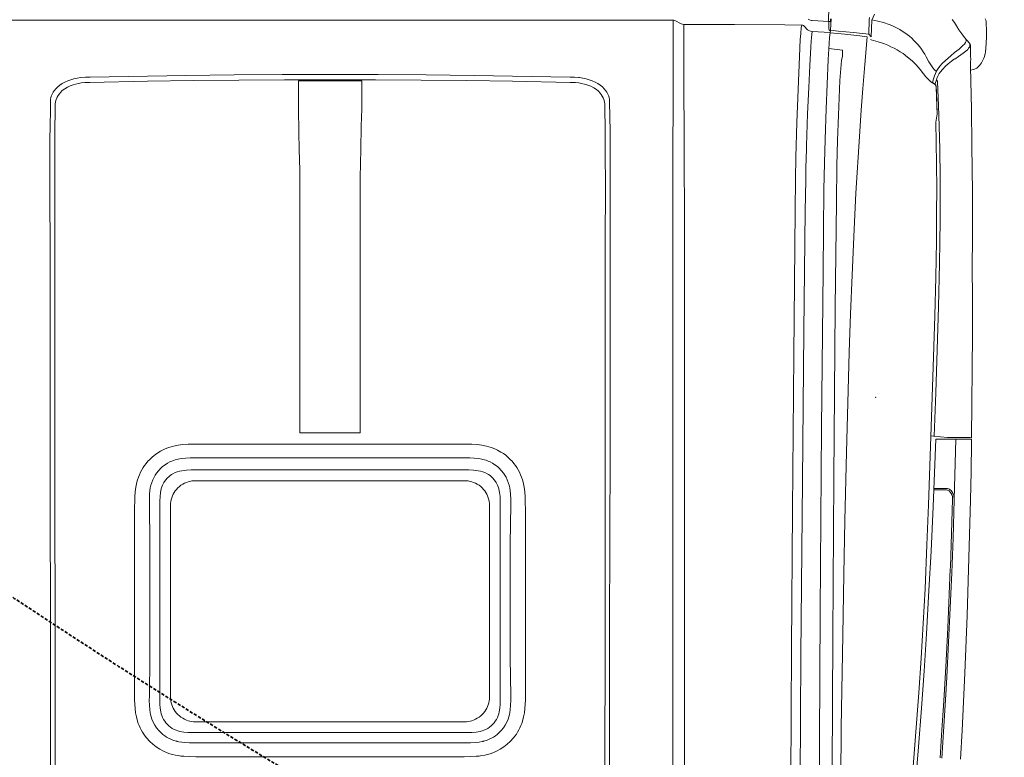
# Model space of a CAD drawing. Header units: millimetres. Extents: x 2204655785 to 2205143108, y 485765510 to 486291538.
# Tile 27 of 156: x 2204900233 to 2204902192, y 486173449 to 486174916. Entities that reach past the tile are written whole.
import ezdxf
from ezdxf.enums import TextEntityAlignment as Align
from ezdxf.lldxf.tags import DXFTag

# ---------------------------------------------------------------- set-up
doc = ezdxf.new("R2010")
doc.units = ezdxf.units.MM
doc.linetypes.add('DASHED2', pattern=[9.525, 6.35, -3.175])
doc.linetypes.add('НЕВИДИМАЯX2', pattern=[19.05, 12.7, -6.35])
for name, color, linetype in [('206ППР Панелевоз', 7, 'Continuous'), ('ППР_Автокран СКАТ-40', 7, 'Continuous'), ('ППР_Автокран_Опасная зона', 1, 'Continuous'), ('ППР_Автокран_Стрела', 7, 'Continuous'), ('ППР_Автокран_Стрела_15м', 7, 'Continuous'), ('ППР_Опасная зона от крана', 1, 'Continuous'), ('ППР_Разрез', 5, 'Continuous'), ('ППР_СКЛАД №2', 7, 'Continuous'), ('ППР_Стрела', 7, 'Continuous')]:
    doc.layers.add(name, color=color, linetype=linetype)
doc.styles.add('ППРк_М1-1', font='GOST_Common Italic.ttf', dxfattribs={"height": 800})
doc.styles.add('ППРк_М1-1кран', font='GOST_Common Italic.ttf', dxfattribs={"width": 0.8, "height": 600})
tags = doc.linetypes.add('опасная зона_Кран', pattern='A,30,-8,4,-8,30,-8,4,-8,30,-8,4,[230,Bbox.shx,S=2.5,R=0,X=0,Y=-10],-6', length=148).pattern_tags.tags
tags[24] = DXFTag(74, 5)

# ---------------------------------------------------------------- blocks, each defined once
blk = doc.blocks.new('*U374')
at = {"layer": 'ППР_Опасная зона от крана', "linetype": 'опасная зона_Кран', "lineweight": 80, "ltscale": 100}
blk.add_arc((135, 0), 54570, 90, 270, dxfattribs=at)
at = {"style": 'ППРк_М1-1', "width": 0.8}
for tag, p, height, flags in [('ОПАСНАЯ_ЗОНА', (25480.86, 21929.55), 800, 1), ('ОТЛЕТ_ГРУЗА', (25413.72, 20678.22), 800, 1), ('Кол-во_элементов', (2695.66, -1978.25), 1200, 8)]:
    blk.add_attdef(tag, p, '', height=height, dxfattribs=dict(at, flags=flags))
at = {"style": 'ППРк_М1-1', "width": 0.8, "flags": 8}
blk.add_attdef('МАРКА_КРАНА', text='', height=1200, dxfattribs=at).set_placement((8837.5, 818.17), align=Align.CENTER)
blk.add_attdef('ВЫСОТА', text='', height=1200, dxfattribs=at).set_placement((9134.89, -8454.02), align=Align.MIDDLE_CENTER)
at = {"layer": 'Defpoints', "style": 'ППРк_М1-1', "width": 0.8, "flags": 1}
for tag, p in [('МАКСИМАЛЬНАЯ_ДЛИНА_ГРУЗА', (25470.43, 19233.22)), ('ШИРИНА_ГРУЗА', (25397.01, 17803.51))]:
    blk.add_attdef(tag, p, '', height=800, dxfattribs=at)
at = {"layer": 'ППР_Разрез', "style": 'ППРк_М1-1кран', "width": 0.8, "flags": 8}
for tag, p in [('РАЗРЕЗ2', (-1027.85, 55181.17)), ('РАЗРЕЗ', (-1731.87, -54129.29))]:
    blk.add_attdef(tag, p, '', height=800, dxfattribs=at)
at = {"layer": 'ППР_Стрела', "style": 'ППРк_М1-1кран', "width": 0.8, "flags": 8}
for tag, p in [('ВЫСОТА_КРЮКА_ГОРИЗ', (-22781.64, 24557.61)), ('ВЫСОТА_КРЮКА_НАКЛ', (-23522.06, 23711.4)), ('ГАБАРИТ_СТРЕЛЫ', (-25019.84, 21408.72)), ('ВЫЛЕТ', (-19745.38, 16966.54))]:
    blk.add_attdef(tag, p, '', height=800, rotation=317, dxfattribs=at)
blk = doc.blocks.new('*U443')
at = {"layer": 'ППР_Опасная зона от крана', "linetype": 'опасная зона_Кран', "lineweight": 80, "ltscale": 100}
blk.add_arc((135, 0), 50270, 90, 270, dxfattribs=at)
at = {"layer": 'ППР_Стрела', "linetype": 'НЕВИДИМАЯX2', "lineweight": 50, "ltscale": 100}
blk.add_arc((135, 0), 38700, 90, 270, dxfattribs=at)
at = {"layer": 'ППР_Стрела', "linetype": 'Continuous', "lineweight": 100}
blk.add_arc((135, 0), 30700, 90, 270, dxfattribs=at)
at = {"style": 'ППРк_М1-1', "width": 0.8}
for tag, p, height, flags in [('ОПАСНАЯ_ЗОНА', (25480.86, 21929.55), 800, 1), ('ОТЛЕТ_ГРУЗА', (25413.72, 20678.22), 800, 1), ('Кол-во_элементов', (2695.66, -1978.25), 1200, 8)]:
    blk.add_attdef(tag, p, '', height=height, dxfattribs=dict(at, flags=flags))
at = {"style": 'ППРк_М1-1', "width": 0.8, "flags": 8}
blk.add_attdef('МАРКА_КРАНА', text='', height=1200, dxfattribs=at).set_placement((8837.5, 818.17), align=Align.CENTER)
blk.add_attdef('ВЫСОТА', text='', height=1200, dxfattribs=at).set_placement((9134.89, -8454.02), align=Align.MIDDLE_CENTER)
at = {"layer": 'Defpoints', "style": 'ППРк_М1-1', "width": 0.8, "flags": 1}
for tag, p in [('МАКСИМАЛЬНАЯ_ДЛИНА_ГРУЗА', (25470.43, 19233.22)), ('ШИРИНА_ГРУЗА', (25397.01, 17803.51))]:
    blk.add_attdef(tag, p, '', height=800, dxfattribs=at)
at = {"layer": 'ППР_Разрез', "style": 'ППРк_М1-1кран', "width": 0.8, "flags": 8}
for tag, p in [('РАЗРЕЗ2', (-1027.85, 55181.17)), ('РАЗРЕЗ', (-1731.87, -54129.29))]:
    blk.add_attdef(tag, p, '', height=800, dxfattribs=at)
at = {"layer": 'ППР_Стрела', "style": 'ППРк_М1-1кран', "width": 0.8, "flags": 8}
for tag, p in [('ВЫСОТА_КРЮКА_ГОРИЗ', (-19652.89, 21607.87)), ('ГАБАРИТ_СТРЕЛЫ', (-25019.84, 21408.72)), ('ВЫСОТА_КРЮКА_НАКЛ', (-20393.31, 20761.66)), ('ВЫЛЕТ', (-16616.63, 14016.8))]:
    blk.add_attdef(tag, p, '', height=800, rotation=317, dxfattribs=at)
blk = doc.blocks.new('*U778')
at = {"layer": 'ППР_Автокран_Опасная зона', "color": 1, "linetype": 'опасная зона_Кран', "lineweight": 80, "ltscale": 100}
blk.add_arc((-3.65, 4.56), 29000, 319.788537, 219.788112, dxfattribs=at)
at = {"layer": 'ППР_Автокран_Стрела', "lineweight": 50}
blk.add_arc((-3.65, 4.56), 18000, 319.786841, 219.78643, dxfattribs=at)
at = {"layer": 'ППР_Автокран_Стрела_15м', "linetype": 'DASHED2', "lineweight": 35}
blk.add_arc((0.22, 1.42), 15000, 319.786203, 219.767437, dxfattribs=at)
blk = doc.blocks.new('*U789')
at = {"layer": '206ППР Панелевоз', "lineweight": 5}
for p, q in [((36.7, 2758.1), (34.2, 2757.1)), ((39.3, 2758.6), (36.7, 2758.1)), ((43.8, 2758.9), (39.3, 2758.6)), ((56.9, 2759.3), (43.8, 2758.9)), ((69.7, 2759.2), (56.9, 2759.3)), ((83.2, 2758.6), (69.7, 2759.2)), ((100.6, 2757.4), (83.2, 2758.6)), ((103.4, 2756.9), (100.6, 2757.4)), ((109.5, 2755.4), (103.4, 2756.9)), ((103.4, 2756.9), (103.4, 2756.9)), ((112.7, 2754.2), (109.5, 2755.4)), ((117.9, 2751.8), (112.7, 2754.2)), ((121.8, 2749.6), (117.9, 2751.8)), ((124.7, 2747.6), (121.8, 2749.6)), ((127.2, 2745.5), (124.7, 2747.6)), ((130.6, 2742.3), (127.2, 2745.5)), ((132.4, 2740), (130.6, 2742.3)), ((76.2, 2719.4), (83.3, 2726)), ((83.3, 2726), (84.6, 2726.9)), ((83.3, 2726), (84.9, 2726.5)), ((83.3, 2726), (83.3, 2726)), ((84.6, 2726.9), (86, 2727.3)), ((84.9, 2726.5), (86.8, 2726.6)), ((86, 2727.3), (86.8, 2727.4)), ((86.8, 2727.4), (111.1, 2727.7)), ((86.8, 2726.6), (88.7, 2726.2)), ((88.7, 2726.2), (90.7, 2725.4)), ((90.7, 2725.4), (92.9, 2724)), ((92.9, 2724), (95.1, 2722.1)), ((95.1, 2722.1), (98.5, 2718.4)), ((111.1, 2727.7), (112.4, 2728.2)), ((112.4, 2728.2), (113.7, 2728.5)), ((113.7, 2728.5), (115, 2728.5)), ((115, 2728.5), (116.4, 2728.3)), ((116.4, 2728.3), (118, 2727.8)), ((118, 2727.8), (130.7, 2727.9)), ((130.7, 2727.9), (213.4, 2729.5)), ((134.5, 2735.8), (132.4, 2740)), ((135.4, 2733), (134.5, 2735.8)), ((136.5, 2728), (135.4, 2733)), ((213.4, 2729.5), (286.2, 2730.6)), ((286.2, 2730.6), (379.6, 2731.4)), ((379.6, 2731.4), (472.9, 2731.8)), ((472.9, 2731.8), (524.9, 2730.8)), ((524.9, 2730.8), (593.6, 2731.3)), ((593.6, 2731.3), (662.2, 2731.4)), ((662.2, 2731.4), (730.8, 2731.1)), ((730.8, 2731.1), (799.4, 2730.6)), ((799.4, 2730.6), (868, 2729.7)), ((867.6, 2726.9), (867.3, 2716.5)), ((868, 2729.7), (867.6, 2726.9)), ((870.5, 2658.8), (870.5, 2729.8)), ((870.5, 2729.8), (877.5, 2729.6)), ((877.5, 2729.6), (934.9, 2728.7)), ((934.9, 2728.7), (992.3, 2727.5)), ((992.3, 2727.5), (1107, 2724.5)), ((1107, 2724.5), (1221.5, 2720.7)), ((56, 2704.7), (48.3, 2699.9)), ((64.2, 2710.2), (56, 2704.7)), ((71.6, 2715.6), (64.2, 2710.2)), ((76.2, 2719.4), (71.6, 2715.6)), ((76.9, 2719.3), (76.2, 2719.4)), ((78.9, 2718.8), (76.9, 2719.3)), ((81.6, 2717.5), (78.9, 2718.8)), ((84.7, 2715.4), (81.6, 2717.5)), ((87.7, 2712.7), (84.7, 2715.4)), ((91, 2709.4), (87.7, 2712.7)), ((94.6, 2705.2), (91, 2709.4)), ((101.5, 2696), (94.6, 2705.2)), ((98.5, 2718.4), (102.3, 2713.3)), ((102.3, 2713.3), (109, 2703.7)), ((109, 2703.7), (114.3, 2696.6)), ((867.3, 2716.5), (867.1, 2684.4)), ((1221.5, 2720.7), (1335.9, 2716.3)), ((1335.9, 2716.3), (1393, 2713.7)), ((1393, 2713.7), (1450.2, 2710.8)), ((1450.2, 2710.8), (1507.3, 2707.6)), ((41.9, 2695.7), (35.7, 2691.1)), ((48.3, 2699.9), (41.9, 2695.7)), ((107.7, 2688.5), (101.5, 2696)), ((117.1, 2677.9), (107.7, 2688.5)), ((114.3, 2696.6), (113.9, 2696.1)), ((113.9, 2696.1), (118.5, 2689.9)), ((118.5, 2689.9), (123.9, 2683.3)), ((123.9, 2683.3), (128.8, 2677.9)), ((867.1, 2684.4), (867.1, 2681.9)), ((870.5, 2698.6), (990.8, 2695.3)), ((968.9, 2682.1), (969.5, 2684)), ((969.5, 2684), (970.4, 2685.7)), ((970.4, 2685.7), (971.6, 2687.4)), ((971.6, 2687.4), (973, 2688.9)), ((972, 2681.8), (972.6, 2683.4)), ((972.6, 2683.4), (973.6, 2684.9)), ((973, 2688.9), (974.6, 2690.3)), ((973.6, 2684.9), (976, 2687.4)), ((974.6, 2690.3), (978.2, 2692.7)), ((976, 2687.4), (978.8, 2689.5)), ((978.2, 2692.7), (982.1, 2694.3)), ((978.8, 2689.5), (981.9, 2691)), ((981.9, 2691), (985.3, 2691.9)), ((982.1, 2694.3), (984, 2694.8)), ((984, 2694.8), (990.8, 2695.3)), ((985.3, 2691.9), (990.9, 2692.1)), ((990.8, 2695.3), (1067.7, 2693)), ((990.9, 2692.1), (1125.2, 2687.7)), ((1067.7, 2693), (1136.8, 2690.4)), ((1125.2, 2687.7), (1129.5, 2687.5)), ((1129.5, 2687.5), (1246.1, 2682.4)), ((1136.8, 2690.4), (1205.9, 2687.5)), ((1205.9, 2687.5), (1275, 2684.2)), ((1275, 2684.2), (1344, 2680.5)), ((123.5, 2671.3), (117.1, 2677.9)), ((128.5, 2666.8), (123.5, 2671.3)), ((132.9, 2663.5), (128.5, 2666.8)), ((128.8, 2677.9), (135.3, 2671.7)), ((137.2, 2660.9), (132.9, 2663.5)), ((135.3, 2671.7), (139.9, 2667.7)), ((139.9, 2667.7), (142.8, 2665.6)), ((142.8, 2665.6), (146.8, 2663.4)), ((146.8, 2663.4), (150.9, 2661.6)), ((159.7, 2662.1), (206.6, 2664.1)), ((206.6, 2664.1), (248, 2665.4)), ((248, 2665.4), (293.9, 2666.4)), ((293.9, 2666.4), (350, 2667.1)), ((350, 2667.1), (392.9, 2667.2)), ((392.9, 2667.2), (435.7, 2667)), ((435.7, 2667), (478.6, 2666.5)), ((478.6, 2666.5), (521.4, 2665.8)), ((521.4, 2665.8), (607.1, 2663.8)), ((607.1, 2663.8), (692.8, 2661.3)), ((867.1, 2681.9), (864.6, 2654.2)), ((968.5, 2679.4), (968.9, 2682.1)), ((968.5, 2654.8), (968.5, 2679.4)), ((971.6, 2680.1), (972, 2681.8)), ((971.6, 2654.7), (971.6, 2680.1)), ((1246.1, 2682.4), (1323.3, 2678.5)), ((1323.3, 2678.5), (1391.4, 2674.6)), ((1344, 2680.5), (1378.6, 2678.5)), ((1378.6, 2678.5), (1378.6, 2678.5)), ((1378.6, 2678.5), (1505.1, 2670.4)), ((1391.4, 2674.6), (1459.5, 2670.3)), ((1459.5, 2670.3), (1504.9, 2667.3)), ((110, 2639.8), (119.6, 2644.9)), ((119.6, 2644.9), (123.9, 2647.3)), ((123.9, 2647.3), (128, 2650)), ((128, 2650), (131.9, 2653)), ((131.9, 2653), (135.6, 2656.2)), ((135.6, 2656.2), (138.8, 2660)), ((143, 2657.8), (137.2, 2660.9)), ((147.7, 2655.9), (143, 2657.8)), ((153.7, 2653.9), (147.7, 2655.9)), ((150.9, 2661.6), (155.9, 2659.8)), ((161.1, 2651.9), (153.7, 2653.9)), ((154.6, 2643.7), (159.4, 2649)), ((155.9, 2659.8), (156.9, 2661)), ((155.9, 2659.8), (163.2, 2657.6)), ((156.9, 2661), (158.3, 2661.8)), ((158.3, 2661.8), (159.7, 2662.1)), ((159.4, 2649), (161.5, 2651.8)), ((164.9, 2657.2), (161.1, 2651.9)), ((161.5, 2651.8), (165.3, 2657.1)), ((161.5, 2651.8), (161.5, 2651.8)), ((163.2, 2657.6), (164.9, 2657.2)), ((165.3, 2657.6), (165, 2657.3)), ((165.3, 2657.1), (169.6, 2659.3)), ((166.3, 2658.5), (165.3, 2657.6)), ((167.7, 2659.2), (166.3, 2658.5)), ((169.1, 2659.4), (167.7, 2659.2)), ((180, 2659.9), (169.1, 2659.4)), ((169.6, 2659.3), (208.4, 2660.9)), ((223.4, 2661.5), (180, 2659.9)), ((208.4, 2660.9), (223.9, 2661.4)), ((223.9, 2661.4), (223.4, 2661.5)), ((223.9, 2661.4), (239.8, 2658.9)), ((239.8, 2658.9), (241.7, 2658.6)), ((241.7, 2658.6), (277.6, 2659.5)), ((277.6, 2659.5), (325.5, 2660.2)), ((325.5, 2660.2), (370.6, 2660.5)), ((370.6, 2660.5), (421.4, 2660.3)), ((421.4, 2660.3), (476.8, 2659.8)), ((476.8, 2659.8), (548.5, 2658.5)), ((548.5, 2658.5), (625, 2656.7)), ((625, 2656.7), (706.8, 2654.3)), ((692.8, 2661.3), (778.5, 2658.4)), ((706.8, 2654.3), (806.7, 2651)), ((778.5, 2658.4), (864.4, 2655.3)), ((806.7, 2651), (1001.5, 2644.2)), ((864.4, 2655.3), (864.3, 2649)), ((864.6, 2654.2), (864.4, 2654.2)), ((1004.6, 2653.3), (870.5, 2658.8)), ((1001.5, 2644.2), (1080.8, 2641.1)), ((1093.2, 2649.1), (1004.6, 2653.3)), ((1172, 2645), (1093.2, 2649.1)), ((1258.1, 2640), (1172, 2645)), ((85.7, 2623), (90.3, 2626.8)), ((90.3, 2626.8), (95, 2630.3)), ((95, 2630.3), (99.9, 2633.7)), ((99.9, 2633.7), (104.9, 2636.8)), ((104.9, 2636.8), (110, 2639.8)), ((134.8, 2627.3), (126.1, 2619.6)), ((143.9, 2634.4), (134.8, 2627.3)), ((143.9, 2634.4), (149.4, 2638.8)), ((149.4, 2638.8), (154.6, 2643.7)), ((1080.8, 2641.1), (1168.2, 2637.2)), ((1168.2, 2637.2), (1237.4, 2633.5)), ((1237.4, 2633.5), (1306.5, 2629.5)), ((1332.1, 2635.3), (1258.1, 2640)), ((1306.5, 2629.5), (1375.5, 2624.9)), ((1406.1, 2630), (1332.1, 2635.3)), ((1375.5, 2624.9), (1435.6, 2620.5)), ((1482.6, 2624.2), (1406.1, 2630)), ((1575.7, 2616.5), (1482.6, 2624.2)), ((65.5, 2601.6), (69.1, 2606.2)), ((69.1, 2606.2), (73, 2610.7)), ((73, 2610.7), (77.1, 2615)), ((77.1, 2615), (81.3, 2619.1)), ((81.3, 2619.1), (85.7, 2623)), ((118, 2611.4), (110.4, 2602.6)), ((126.1, 2619.6), (118, 2611.4)), ((1435.6, 2620.5), (1495.7, 2615.8)), ((1495.7, 2615.8), (1585.6, 2608.3)), ((52.9, 2581.7), (55.7, 2586.9)), ((55.7, 2586.9), (58.8, 2591.9)), ((58.8, 2591.9), (62, 2596.8)), ((62, 2596.8), (65.5, 2601.6)), ((99.7, 2587.6), (96.1, 2581.7)), ((103.5, 2593.4), (99.7, 2587.6)), ((110.4, 2602.6), (103.5, 2593.4)), ((41.8, 2554.5), (45.6, 2565.6)), ((45.6, 2565.6), (47.8, 2571.1)), ((47.8, 2571.1), (50.2, 2576.4)), ((50.2, 2576.4), (52.9, 2581.7)), ((89.7, 2569.5), (86.9, 2563.2)), ((92.8, 2575.7), (89.7, 2569.5)), ((96.1, 2581.7), (92.8, 2575.7)), ((38.7, 2543.1), (41.8, 2554.5)), ((82, 2550.4), (79.9, 2543.8)), ((84.3, 2556.8), (82, 2550.4)), ((86.9, 2563.2), (84.3, 2556.8)), ((36.8, 2531.4), (24.8, 2536.4)), ((31.9, 2526.7), (36.5, 2526.4)), ((36.2, 2531.7), (38.7, 2543.1)), ((36.5, 2526.4), (64.8, 2525.2)), ((70.1, 2530.1), (36.8, 2531.4)), ((36.8, 2531.4), (36.8, 2531.4)), ((64.8, 2525.2), (70.1, 2530.1)), ((76.2, 2530.2), (75.6, 2528.9)), ((79.9, 2543.8), (76.2, 2530.2)), ((64.8, 2525.2), (61.6, 2495)), ((64.8, 2478), (68.3, 2507.5)), ((68.3, 2507.5), (70.3, 2522.2)), ((70.3, 2522.2), (125.1, 2517.3)), ((125.1, 2517.3), (172.6, 2513.4)), ((172.6, 2513.4), (215.9, 2510.1)), ((215.9, 2510.1), (268.7, 2506.6)), ((61.6, 2495), (58.6, 2464.7)), ((268.7, 2506.6), (381.5, 2499.9)), ((381.5, 2499.9), (438.2, 2496.9)), ((438.2, 2496.9), (468, 2495.4)), ((468, 2495.4), (544.5, 2492.1)), ((544.5, 2492.1), (621, 2489.2)), ((621, 2489.2), (697.6, 2486.6)), ((62.1, 2448.5), (64.8, 2478)), ((93.6, 2445.7), (96.8, 2473.1)), ((96.8, 2473.1), (108.3, 2473.1)), ((108.3, 2473.1), (117, 2470.8)), ((117, 2470.8), (140.8, 2468.9)), ((140.8, 2468.9), (157.1, 2467.9)), ((157.1, 2467.9), (226.2, 2465.2)), ((697.6, 2486.6), (774.1, 2484.2)), ((774.1, 2484.2), (896.2, 2481)), ((896.2, 2481), (1033.1, 2477.8)), ((1033.1, 2477.8), (1139.4, 2475.6)), ((1139.4, 2475.6), (1260.7, 2473.4)), ((1260.7, 2473.4), (1444.2, 2470.7)), ((1444.2, 2470.7), (1568.5, 2469.2)), ((57, 2449.5), (34.3, 2450.7)), ((34.4, 2449.3), (37.7, 2449)), ((37.7, 2449), (39.4, 2448.5)), ((39.4, 2448.5), (39.4, 2445.2)), ((58.6, 2464.7), (57, 2449.5)), ((57, 2449.5), (58, 2449.4)), ((57, 2449.5), (57, 2449.5)), ((57.6, 2447.9), (57.7, 2449.3)), ((57.7, 2449.3), (62.1, 2448.5)), ((61.8, 2448.6), (59.6, 2412.5)), ((62.1, 2448.5), (71.5, 2447.3)), ((226.2, 2465.2), (276.7, 2463.4)), ((276.7, 2463.4), (326.2, 2462.1)), ((326.2, 2462.1), (398.8, 2460.9)), ((398.8, 2460.9), (607.9, 2458.8)), ((607.9, 2458.8), (949.1, 2456)), ((949.1, 2456), (1263.3, 2453.9)), ((1263.3, 2453.9), (1527, 2452.4)), ((36.4, 2444.9), (14.2, 2446.2)), ((39.3, 2444.5), (36.4, 2444.9)), ((37.6, 2412.5), (39.9, 2446)), ((39.4, 2445.2), (39.3, 2444.5)), ((39.9, 2446), (55.1, 2446)), ((55.1, 2446), (56.2, 2446.3)), ((55.1, 2446), (55.1, 2446)), ((56.2, 2446.3), (57.1, 2446.9)), ((57.1, 2446.9), (57.6, 2447.9)), ((71.5, 2447.3), (83.5, 2446.3)), ((83.5, 2446.3), (115, 2444.6)), ((115, 2444.6), (213.6, 2440.6)), ((213.6, 2440.6), (274.7, 2438.4)), ((274.7, 2438.4), (320.9, 2437.1)), ((320.9, 2437.1), (374.8, 2436.1)), ((374.8, 2436.1), (536.3, 2434.3)), ((536.3, 2434.3), (847.5, 2431.6)), ((847.5, 2431.6), (1213.4, 2428.9)), ((1213.4, 2428.9), (1471.7, 2427.4)), ((36.5, 2407.7), (37.4, 2410.9)), ((37.4, 2410.9), (37.6, 2412.5)), ((59, 2409.3), (57.8, 2406.2)), ((59.6, 2412.5), (59, 2409.3)), ((71.3, 2411.3), (59.6, 2412.5)), ((59.6, 2412.5), (59.6, 2412.5)), ((79.3, 2410.6), (71.3, 2411.3)), ((90.1, 2410.1), (79.3, 2410.6)), ((91, 2410.1), (90.1, 2410.1)), ((127.3, 2407.9), (91, 2410.1)), ((1471.7, 2427.4), (1687.4, 2426.5)), ((34.9, 2404.7), (36.5, 2407.7)), ((46.4, 2358.5), (46.8, 2392)), ((47.2, 2394.2), (46.8, 2392.8)), ((46.8, 2392.8), (46.8, 2392)), ((46.8, 2392), (51.5, 2391.1)), ((47.8, 2395.4), (47.2, 2394.2)), ((48.7, 2396.5), (47.8, 2395.4)), ((55.9, 2403.4), (48.7, 2396.5)), ((48.7, 2396.5), (48.7, 2396.5)), ((51.5, 2391.1), (63.5, 2389.9)), ((57.8, 2406.2), (55.9, 2403.4)), ((63.5, 2389.9), (75.3, 2389.1)), ((171.2, 2405.8), (127.3, 2407.9)), ((223.1, 2403.5), (171.2, 2405.8)), ((171.2, 2405.8), (171.2, 2405.8)), ((287.3, 2401.3), (223.1, 2403.5)), ((319.2, 2400.5), (287.3, 2401.3)), ((323.9, 2400.4), (319.2, 2400.5)), ((354.8, 2400), (323.9, 2400.4)), ((416.8, 2398.9), (354.8, 2400)), ((655.3, 2396.2), (416.8, 2398.9)), ((953.5, 2393.4), (655.3, 2396.2)), ((1300.4, 2390.5), (953.5, 2393.4)), ((1558.9, 2388.7), (1300.4, 2390.5)), ((75.3, 2389.1), (109.3, 2387.5)), ((109.3, 2387.5), (240.7, 2382.5)), ((240.7, 2382.5), (309.4, 2380.3)), ((309.4, 2380.3), (353.4, 2379.3)), ((353.4, 2379.3), (415.8, 2378.6)), ((415.8, 2378.6), (415.8, 2378.6)), ((415.8, 2378.6), (703.3, 2376)), ((703.3, 2376), (1010.9, 2373.6)), ((1010.9, 2373.6), (1286.9, 2371.8)), ((1286.9, 2371.8), (1561.1, 2370.4)), ((45.7, 2258), (46.4, 2358.5)), ((45.5, 2157.5), (45.7, 2258)), ((45.2, 2154.7), (44.4, 2152.1)), ((45.5, 2157.5), (45.2, 2154.7)), ((47.8, 2157.5), (45.5, 2157.5)), ((60.6, 2157.5), (47.8, 2157.5)), ((112.9, 2157.3), (60.6, 2157.5)), ((154.3, 2157.5), (112.9, 2157.3)), ((278.7, 2158.3), (154.3, 2157.5)), ((323.5, 2158.2), (278.7, 2158.3)), ((416, 2158.8), (323.5, 2158.2)), ((475.1, 2158.7), (416, 2158.8)), ((698.2, 2158.5), (475.1, 2158.7)), ((951.3, 2158.5), (698.2, 2158.5)), ((1611.5, 2159), (951.3, 2158.5)), ((36.8, 2137.6), (36.7, 2136.3)), ((36.7, 771.2), (36.7, 2136.3)), ((36.7, 2136.3), (135, 2136.3)), ((37.4, 2139.3), (36.8, 2137.6)), ((44.4, 2152.1), (37.4, 2139.3)), ((135, 2136.3), (222.7, 2136)), ((222.7, 2136), (275.3, 2135.8)), ((275.3, 2135.8), (345, 2135.7)), ((345, 2135.7), (429.9, 2135.4)), ((429.9, 2135.4), (845.7, 2135.5)), ((845.7, 2135.5), (1648.3, 2135.3)), ((169.8, 1995.5), (173.5, 1999.3)), ((173.5, 1999.3), (177.4, 2002.6)), ((177.4, 2002.6), (180.1, 2004.3)), ((180.1, 2004.3), (182.8, 2005.9)), ((182.8, 2005.9), (185.6, 2007.1)), ((185.6, 2007.1), (188.5, 2008.1)), ((188.5, 2008.1), (191.4, 2008.9)), ((191.4, 2008.9), (194.3, 2009.4)), ((195, 1998.3), (191.7, 1997)), ((194.3, 2009.4), (200.2, 2009.9)), ((199.4, 1999.5), (195, 1998.3)), ((203.8, 2000.3), (199.4, 1999.5)), ((200.2, 2009.9), (257.6, 2010.7)), ((208.8, 2000.6), (203.8, 2000.3)), ((215.5, 2000.6), (208.8, 2000.6)), ((250.3, 2001.1), (215.5, 2000.6)), ((290.5, 2001.2), (250.3, 2001.1)), ((257.6, 2010.7), (395, 2011)), ((377.7, 2001.4), (290.5, 2001.2)), ((469.2, 2001.3), (377.7, 2001.4)), ((395, 2011), (472.5, 2010.7)), ((954.8, 2001.2), (469.2, 2001.3)), ((472.5, 2010.7), (891.8, 2010.7)), ((891.8, 2010.7), (1247.3, 2009.9)), ((1254.4, 2000.7), (954.8, 2001.2)), ((1247.3, 2009.9), (1660.3, 2009.5)), ((1800.5, 2000.2), (1254.4, 2000.7)), ((157.7, 1975.4), (160.3, 1981.1)), ((160.3, 1981.1), (163.1, 1986.3)), ((163.1, 1986.3), (166.3, 1991.1)), ((166.3, 1991.1), (169.8, 1995.5)), ((171.6, 1978.6), (168.5, 1972.7)), ((175.2, 1983.8), (171.6, 1978.6)), ((178.3, 1987.5), (175.2, 1983.8)), ((182.1, 1991), (178.3, 1987.5)), ((185, 1993.3), (182.1, 1991)), ((188.3, 1995.3), (185, 1993.3)), ((191.7, 1997), (188.3, 1995.3)), ((152.3, 1956.7), (153.8, 1963.2)), ((153.8, 1963.2), (155.6, 1969.5)), ((155.6, 1969.5), (157.7, 1975.4)), ((164, 1959.7), (162.8, 1954.2)), ((166.1, 1966.6), (164, 1959.7)), ((168.5, 1972.7), (166.1, 1966.6)), ((150.1, 1931.2), (150.4, 1940.3)), ((150.4, 1940.3), (151, 1947.8)), ((151, 1947.8), (151.3, 1950.1)), ((151.3, 1950.1), (152.3, 1956.7)), ((161.2, 1941.8), (160.7, 1931.4)), ((161.9, 1948.6), (161.2, 1941.8)), ((162.8, 1954.2), (161.9, 1948.6)), ((146.8, 1740.2), (150.1, 1931.2)), ((160.7, 1931.3), (158.5, 1816.8)), ((160.7, 1931.4), (160.7, 1931.3)), ((965.9, 1840), (975.6, 1841.2)), ((975.6, 1841.2), (985.3, 1841.9)), ((985.3, 1841.9), (995.1, 1842.2)), ((995.1, 1842.2), (1012.5, 1842.3)), ((1012.5, 1842.3), (1389, 1842.3)), ((1389, 1842.3), (1397.7, 1842)), ((1397.7, 1842), (1406.3, 1841.4)), ((1406.3, 1841.4), (1414.8, 1840.4)), ((918.8, 1819.3), (923, 1822.5)), ((923, 1822.5), (927.3, 1825.5)), ((927.3, 1825.5), (931.8, 1828.3)), ((931.8, 1828.3), (936.5, 1830.7)), ((936.5, 1830.7), (941.3, 1832.9)), ((941.3, 1832.9), (946.2, 1834.9)), ((946.2, 1834.9), (951.2, 1836.6)), ((951.2, 1836.6), (956.3, 1838)), ((956.3, 1838), (965.9, 1840)), ((1414.8, 1840.4), (1423.3, 1838.8)), ((1423.3, 1838.8), (1431.7, 1836.6)), ((1431.7, 1836.6), (1436.2, 1835.1)), ((1436.2, 1835.1), (1440.6, 1833.4)), ((1440.6, 1833.4), (1444.9, 1831.5)), ((1444.9, 1831.5), (1449.2, 1829.3)), ((1449.2, 1829.3), (1453.3, 1826.9)), ((1453.3, 1826.9), (1457.3, 1824.4)), ((1457.3, 1824.4), (1461.2, 1821.6)), ((1461.2, 1821.6), (1464.9, 1818.7)), ((158.5, 1816.8), (157.2, 1726.1)), ((899.3, 1798.6), (902.7, 1803.2)), ((902.7, 1803.2), (907.5, 1808.8)), ((907.5, 1808.8), (910.9, 1812.3)), ((910.9, 1812.3), (914.7, 1815.9)), ((910.9, 1812.3), (910.9, 1812.3)), ((914.7, 1815.9), (918.8, 1819.3)), ((942, 1801.5), (946, 1803.9)), ((946, 1803.9), (951.2, 1806.4)), ((946, 1803.9), (946, 1803.9)), ((951.2, 1806.4), (956.6, 1808.4)), ((956.6, 1808.4), (962.1, 1810)), ((962.1, 1810), (967.7, 1811.3)), ((967.7, 1811.3), (973.4, 1812.1)), ((973.4, 1812.1), (979.1, 1812.7)), ((979.1, 1812.7), (990.6, 1813.2)), ((990.6, 1813.2), (1002, 1813.2)), ((1002, 1813.2), (1077.9, 1812.3)), ((1077.9, 1812.3), (1153.8, 1811.8)), ((1153.8, 1811.8), (1229.6, 1811.8)), ((1229.6, 1811.8), (1305.4, 1812.3)), ((1305.4, 1812.3), (1381.1, 1813.2)), ((1381.1, 1813.2), (1381.1, 1813.2)), ((1381.1, 1813.2), (1390.6, 1813.2)), ((1390.6, 1813.2), (1400, 1812.9)), ((1400, 1812.9), (1409.4, 1812.2)), ((1409.4, 1812.2), (1414.1, 1811.5)), ((1414.1, 1811.5), (1418.7, 1810.6)), ((1418.7, 1810.6), (1423.3, 1809.4)), ((1423.3, 1809.4), (1427.7, 1808)), ((1427.7, 1808), (1433.9, 1805.4)), ((1433.9, 1805.4), (1439.7, 1802.3)), ((1439.7, 1802.3), (1445.2, 1798.6)), ((1464.9, 1818.7), (1472, 1812.3)), ((1472, 1812.3), (1472, 1812.3)), ((1472, 1812.3), (1477.7, 1806.2)), ((1477.7, 1806.2), (1482.8, 1799.6)), ((888.6, 1778.5), (890.5, 1782.8)), ((890.5, 1782.8), (892.5, 1787.1)), ((892.5, 1787.1), (896.2, 1793.7)), ((896.2, 1793.7), (899.3, 1798.6)), ((921.4, 1781.7), (925.3, 1786.9)), ((925.3, 1786.9), (927.8, 1789.8)), ((927.8, 1789.8), (933.3, 1795)), ((933.3, 1795), (938.1, 1798.9)), ((938.1, 1798.9), (942, 1801.5)), ((952.5, 1781.2), (957, 1784.3)), ((957, 1784.3), (961.9, 1786.9)), ((961.9, 1786.9), (965.5, 1788.3)), ((965.5, 1788.3), (969.1, 1789.4)), ((969.1, 1789.4), (976.6, 1790.9)), ((976.6, 1790.9), (984.9, 1791.9)), ((984.9, 1791.9), (994.2, 1792.3)), ((994.2, 1792.3), (1003.4, 1792.4)), ((1003.4, 1792.4), (1382.7, 1792.4)), ((1003.4, 1792.4), (1003.4, 1792.4)), ((1382.7, 1792.4), (1398.1, 1792.1)), ((1398.1, 1792.1), (1405.7, 1791.5)), ((1405.7, 1791.5), (1413.3, 1790.3)), ((1413.3, 1790.3), (1417, 1789.4)), ((1417, 1789.4), (1420.7, 1788.3)), ((1420.7, 1788.3), (1424.6, 1786.7)), ((1424.6, 1786.7), (1428.3, 1784.8)), ((1428.3, 1784.8), (1431.9, 1782.5)), ((1431.9, 1782.5), (1435.2, 1780)), ((1445.2, 1798.6), (1450.3, 1794.4)), ((1450.3, 1794.4), (1455.1, 1789.8)), ((1455.1, 1789.8), (1458.1, 1786.3)), ((1458.1, 1786.3), (1460.9, 1782.7)), ((1460.9, 1782.7), (1463.4, 1778.8)), ((1482.8, 1799.6), (1487.4, 1792.5)), ((1487.4, 1792.5), (1491.3, 1785.1)), ((1491.3, 1785.1), (1494.6, 1777.4)), ((882.6, 1755.8), (884.4, 1765)), ((884.4, 1765), (887, 1774)), ((887, 1774), (888.6, 1778.5)), ((910.9, 1757.9), (912.7, 1764.1)), ((912.7, 1764.1), (914.2, 1768.3)), ((914.2, 1768.3), (916, 1772.4)), ((916, 1772.4), (918.5, 1777.2)), ((918.5, 1777.2), (921.4, 1781.7)), ((937.2, 1762), (939.3, 1766.2)), ((939.3, 1766.2), (941.1, 1769.1)), ((941.1, 1769.1), (943.1, 1772)), ((943.1, 1772), (945.3, 1774.7)), ((945.3, 1774.7), (947.7, 1777.2)), ((947.7, 1777.2), (952.5, 1781.2)), ((976.8, 1763.7), (973.6, 1761.5)), ((980.2, 1765.5), (976.8, 1763.7)), ((983.6, 1767.2), (980.2, 1765.5)), ((987.3, 1768.5), (983.6, 1767.2)), ((991, 1769.5), (987.3, 1768.5)), ((994.7, 1770.3), (991, 1769.5)), ((998.5, 1770.7), (994.7, 1770.3)), ((1002.4, 1770.9), (998.5, 1770.7)), ((1193.1, 1770.9), (1002.4, 1770.9)), ((1383.8, 1770.9), (1193.1, 1770.9)), ((1193.1, 1770.9), (1193.1, 1770.9)), ((1387.6, 1770.7), (1383.8, 1770.9)), ((1391.4, 1770.3), (1387.6, 1770.7)), ((1395.2, 1769.5), (1391.4, 1770.3)), ((1398.9, 1768.5), (1395.2, 1769.5)), ((1402.5, 1767.2), (1398.9, 1768.5)), ((1406, 1765.5), (1402.5, 1767.2)), ((1409.4, 1763.7), (1406, 1765.5)), ((1412.6, 1761.5), (1409.4, 1763.7)), ((1435.2, 1780), (1438.4, 1777.2)), ((1438.4, 1777.2), (1441.2, 1774.2)), ((1441.2, 1774.2), (1443.8, 1771)), ((1443.8, 1771), (1446.1, 1767.5)), ((1446.1, 1767.5), (1448.1, 1763.8)), ((1448.1, 1763.8), (1449.8, 1760)), ((1463.4, 1778.8), (1465.7, 1774.8)), ((1465.7, 1774.8), (1467.6, 1770.6)), ((1467.6, 1770.6), (1469.3, 1766.4)), ((1469.3, 1766.4), (1471.4, 1759.8)), ((1494.6, 1777.4), (1496.4, 1772.2)), ((1496.4, 1772.2), (1497.9, 1766.8)), ((1497.9, 1766.8), (1499.2, 1761.4)), ((880.8, 1736), (881.4, 1746.4)), ((881.4, 1746.4), (882.6, 1755.8)), ((908.3, 1740.3), (909.2, 1749.6)), ((909.2, 1749.6), (910.2, 1755.6)), ((910.2, 1755.6), (910.9, 1757.9)), ((910.9, 1757.9), (910.9, 1757.9)), ((932.3, 1739.2), (932.7, 1743.9)), ((932.7, 1743.9), (933.4, 1748.5)), ((933.4, 1748.5), (934.3, 1753.1)), ((934.3, 1753.1), (935.6, 1757.6)), ((935.6, 1757.6), (937.2, 1762)), ((958.2, 1743.1), (956.6, 1739.3)), ((960.2, 1746.7), (958.2, 1743.1)), ((962.4, 1750.2), (960.2, 1746.7)), ((964.9, 1753.5), (962.4, 1750.2)), ((967.7, 1756.5), (964.9, 1753.5)), ((970.6, 1759.1), (967.7, 1756.5)), ((973.6, 1761.5), (970.6, 1759.1)), ((1415.6, 1759.1), (1412.6, 1761.5)), ((1418.4, 1756.5), (1415.6, 1759.1)), ((1421.2, 1753.5), (1418.4, 1756.5)), ((1423.8, 1750.2), (1421.2, 1753.5)), ((1426, 1746.7), (1423.8, 1750.2)), ((1428, 1743.1), (1426, 1746.7)), ((1429.6, 1739.3), (1428, 1743.1)), ((1449.8, 1760), (1451.1, 1756.2)), ((1451.1, 1756.2), (1452.1, 1752.3)), ((1452.1, 1752.3), (1452.8, 1748.4)), ((1452.8, 1748.4), (1453.4, 1744.5)), ((1453.4, 1744.5), (1454, 1736.5)), ((1471.4, 1759.8), (1471.6, 1758.5)), ((1471.6, 1758.5), (1472, 1757.7)), ((1472, 1757.7), (1472, 1757.7)), ((1472, 1757.7), (1472.4, 1756.7)), ((1472.4, 1756.7), (1473.5, 1750.1)), ((1473.5, 1750.1), (1474.4, 1742.3)), ((1499.2, 1761.4), (1500.2, 1755.9)), ((1500.2, 1755.9), (1501, 1750.4)), ((1501, 1750.4), (1501.6, 1744.5)), ((1501.6, 1744.5), (1502.2, 1732.5)), ((145.7, 1644.7), (146.8, 1740.2)), ((157.2, 1726.1), (156.4, 1635.3)), ((880.6, 1720.5), (880.8, 1736)), ((907.8, 1720.5), (907.9, 1731.7)), ((907.9, 1731.7), (908.3, 1740.3)), ((931.8, 1720.5), (931.9, 1729.9)), ((931.9, 1729.9), (932.3, 1739.2)), ((953.4, 1725.2), (953.3, 1721.5)), ((953.8, 1728.8), (953.4, 1725.2)), ((954.5, 1732.3), (953.8, 1728.8)), ((955.4, 1735.8), (954.5, 1732.3)), ((956.6, 1739.3), (955.4, 1735.8)), ((1430.8, 1735.8), (1429.6, 1739.3)), ((1431.7, 1732.3), (1430.8, 1735.8)), ((1432.4, 1728.8), (1431.7, 1732.3)), ((1432.8, 1725.2), (1432.4, 1728.8)), ((1432.9, 1721.5), (1432.8, 1725.2)), ((1454, 1736.5), (1454.3, 1720.5)), ((1474.4, 1742.3), (1474.8, 1733.3)), ((1474.8, 1733.3), (1475, 1720.5)), ((1502.2, 1732.5), (1502.3, 1720.5)), ((880.6, 1187), (880.6, 1720.5)), ((907.8, 1187), (907.8, 1720.5)), ((931.8, 1187), (931.8, 1720.5)), ((953.3, 1721.5), (953.3, 1186)), ((1432.9, 1186), (1432.9, 1721.5)), ((1454.3, 1720.5), (1454.3, 1187)), ((1475, 1720.5), (1475, 1187)), ((1502.3, 1720.5), (1502.3, 1187)), ((145, 1549.3), (145.7, 1644.7)), ((156.4, 1635.3), (156, 1544.5)), ((144.8, 1453.8), (145, 1549.3)), ((156, 1544.5), (156, 1363)), ((213.4, 1516.8), (157.6, 1516.8)), ((157.6, 1516.8), (157.6, 1390.8)), ((247.8, 1516), (213.4, 1516.8)), ((294.3, 1515.2), (247.8, 1516)), ((322.2, 1514.5), (294.3, 1515.2)), ((349.7, 1514), (322.2, 1514.5)), ((399.7, 1513.8), (349.7, 1514)), ((846.5, 1513.8), (399.7, 1513.8)), ((857.9, 1513.8), (846.5, 1513.8)), ((846.5, 1513.8), (846.5, 1513.8)), ((857.8, 1501.8), (857.9, 1513.8)), ((857.9, 1453.8), (857.8, 1501.8)), ((145, 1358.3), (144.8, 1453.8)), ((857.8, 1441.8), (857.9, 1453.8)), ((857.9, 1393.7), (857.8, 1441.8)), ((157.6, 1390.8), (213.4, 1390.8)), ((213.4, 1390.8), (259.9, 1391.8)), ((259.9, 1391.8), (294.3, 1392.3)), ((294.3, 1392.3), (335.7, 1393.4)), ((335.7, 1393.4), (378.3, 1393.7)), ((378.3, 1393.7), (857.9, 1393.7)), ((145.7, 1262.8), (145, 1358.3)), ((156, 1363), (156.4, 1272.2)), ((146.8, 1167.3), (145.7, 1262.8)), ((156.4, 1272.2), (157.2, 1181.5)), ((157.2, 1181.5), (158.5, 1090.7)), ((880.8, 1171.5), (880.6, 1187)), ((907.9, 1175.8), (907.8, 1187)), ((908.3, 1167.3), (907.9, 1175.8)), ((931.9, 1177.7), (931.8, 1187)), ((932.3, 1168.3), (931.9, 1177.7)), ((953.3, 1186), (953.4, 1182.4)), ((953.4, 1182.4), (953.8, 1178.8)), ((953.8, 1178.8), (954.5, 1175.2)), ((954.5, 1175.2), (955.4, 1171.7)), ((1430.8, 1171.7), (1431.7, 1175.2)), ((1431.7, 1175.2), (1432.4, 1178.8)), ((1432.4, 1178.8), (1432.8, 1182.4)), ((1432.8, 1182.4), (1432.9, 1186)), ((1454.3, 1187), (1454, 1171)), ((1475, 1187), (1474.8, 1174.2)), ((1502.2, 1175), (1501.6, 1163.1)), ((1502.3, 1187), (1502.2, 1175)), ((150.1, 976.4), (146.8, 1167.3)), ((881.4, 1161.1), (880.8, 1171.5)), ((882.6, 1151.8), (881.4, 1161.1)), ((909.2, 1158), (908.3, 1167.3)), ((910.2, 1152), (909.2, 1158)), ((932.7, 1163.7), (932.3, 1168.3)), ((933.4, 1159), (932.7, 1163.7)), ((934.3, 1154.4), (933.4, 1159)), ((955.4, 1171.7), (956.6, 1168.3)), ((956.6, 1168.3), (958.2, 1164.5)), ((958.2, 1164.5), (960.2, 1160.8)), ((960.2, 1160.8), (962.4, 1157.3)), ((962.4, 1157.3), (964.9, 1154.1)), ((1421.2, 1154.1), (1423.8, 1157.3)), ((1423.8, 1157.3), (1426, 1160.8)), ((1426, 1160.8), (1428, 1164.5)), ((1428, 1164.5), (1429.6, 1168.3)), ((1429.6, 1168.3), (1430.8, 1171.7)), ((1452.8, 1159.1), (1452.1, 1155.2)), ((1453.4, 1163.1), (1452.8, 1159.1)), ((1454, 1171), (1453.4, 1163.1)), ((1473.7, 1158.9), (1472.8, 1153)), ((1474.4, 1165.3), (1473.7, 1158.9)), ((1474.8, 1174.2), (1474.4, 1165.3)), ((1501, 1157.1), (1500.2, 1151.6)), ((1501.6, 1163.1), (1501, 1157.1)), ((884.4, 1142.6), (882.6, 1151.8)), ((887, 1133.5), (884.4, 1142.6)), ((910.9, 1149.6), (910.2, 1152)), ((912, 1145.6), (910.9, 1149.6)), ((910.9, 1149.6), (910.9, 1149.6)), ((914.2, 1139.2), (912, 1145.6)), ((916, 1135.1), (914.2, 1139.2)), ((935.6, 1149.9), (934.3, 1154.4)), ((937.2, 1145.6), (935.6, 1149.9)), ((939.3, 1141.4), (937.2, 1145.6)), ((941.1, 1138.4), (939.3, 1141.4)), ((943.1, 1135.5), (941.1, 1138.4)), ((964.9, 1154.1), (967.7, 1151)), ((967.7, 1151), (970.6, 1148.4)), ((970.6, 1148.4), (973.6, 1146)), ((973.6, 1146), (976.8, 1143.9)), ((976.8, 1143.9), (980.2, 1142)), ((980.2, 1142), (983.6, 1140.4)), ((983.6, 1140.4), (987.3, 1139)), ((987.3, 1139), (991, 1138)), ((991, 1138), (994.7, 1137.2)), ((994.7, 1137.2), (998.5, 1136.8)), ((998.5, 1136.8), (1002.4, 1136.6)), ((1002.4, 1136.6), (1383.8, 1136.6)), ((1383.8, 1136.6), (1387.6, 1136.8)), ((1387.6, 1136.8), (1391.4, 1137.2)), ((1391.4, 1137.2), (1395.2, 1138)), ((1395.2, 1138), (1398.9, 1139)), ((1398.9, 1139), (1402.5, 1140.4)), ((1402.5, 1140.4), (1406, 1142)), ((1406, 1142), (1409.4, 1143.9)), ((1409.4, 1143.9), (1412.6, 1146)), ((1412.6, 1146), (1415.6, 1148.4)), ((1415.6, 1148.4), (1418.4, 1151)), ((1418.4, 1151), (1421.2, 1154.1)), ((1443.8, 1136.6), (1441.2, 1133.3)), ((1446.1, 1140.1), (1443.8, 1136.6)), ((1448.1, 1143.7), (1446.1, 1140.1)), ((1449.8, 1147.5), (1448.1, 1143.7)), ((1451.1, 1151.3), (1449.8, 1147.5)), ((1452.1, 1155.2), (1451.1, 1151.3)), ((1467.6, 1136.9), (1465.7, 1132.7)), ((1469.3, 1141.2), (1467.6, 1136.9)), ((1471.4, 1147.8), (1469.3, 1141.2)), ((1471.6, 1149.1), (1471.4, 1147.8)), ((1472, 1149.8), (1471.6, 1149.1)), ((1472.3, 1150.5), (1472, 1149.8)), ((1472, 1149.8), (1472, 1149.8)), ((1472.8, 1153), (1472.3, 1150.5)), ((1497.9, 1140.7), (1496.4, 1135.4)), ((1499.2, 1146.1), (1497.9, 1140.7)), ((1500.2, 1151.6), (1499.2, 1146.1)), ((888.6, 1129.1), (887, 1133.5)), ((890.5, 1124.7), (888.6, 1129.1)), ((892.5, 1120.5), (890.5, 1124.7)), ((894.7, 1116.3), (892.5, 1120.5)), ((897.7, 1111.4), (894.7, 1116.3)), ((918.5, 1130.3), (916, 1135.1)), ((921.4, 1125.8), (918.5, 1130.3)), ((925.3, 1120.6), (921.4, 1125.8)), ((927.8, 1117.8), (925.3, 1120.6)), ((933.3, 1112.5), (927.8, 1117.8)), ((945.3, 1132.9), (943.1, 1135.5)), ((947.7, 1130.4), (945.3, 1132.9)), ((952.5, 1126.3), (947.7, 1130.4)), ((957, 1123.2), (952.5, 1126.3)), ((961.9, 1120.7), (957, 1123.2)), ((965.5, 1119.3), (961.9, 1120.7)), ((969.1, 1118.2), (965.5, 1119.3)), ((976.6, 1116.6), (969.1, 1118.2)), ((984.9, 1115.7), (976.6, 1116.6)), ((1413.3, 1117.3), (1405.7, 1116.1)), ((1417, 1118.1), (1413.3, 1117.3)), ((1420.7, 1119.3), (1417, 1118.1)), ((1424.6, 1120.8), (1420.7, 1119.3)), ((1428.3, 1122.7), (1424.6, 1120.8)), ((1431.9, 1125), (1428.3, 1122.7)), ((1435.2, 1127.5), (1431.9, 1125)), ((1438.4, 1130.3), (1435.2, 1127.5)), ((1441.2, 1133.3), (1438.4, 1130.3)), ((1455.1, 1117.8), (1450.3, 1113.1)), ((1458.1, 1121.2), (1455.1, 1117.8)), ((1460.9, 1124.9), (1458.1, 1121.2)), ((1463.4, 1128.7), (1460.9, 1124.9)), ((1465.7, 1132.7), (1463.4, 1128.7)), ((1491.3, 1122.4), (1487.4, 1115)), ((1494.6, 1130.1), (1491.3, 1122.4)), ((1496.4, 1135.4), (1494.6, 1130.1)), ((901, 1106.6), (897.7, 1111.4)), ((905.9, 1100.6), (901, 1106.6)), ((910.9, 1095.2), (905.9, 1100.6)), ((938.1, 1108.7), (933.3, 1112.5)), ((942, 1106), (938.1, 1108.7)), ((946, 1103.7), (942, 1106)), ((951.2, 1101.1), (946, 1103.7)), ((956.6, 1099.1), (951.2, 1101.1)), ((962.1, 1097.5), (956.6, 1099.1)), ((967.7, 1096.3), (962.1, 1097.5)), ((994.2, 1115.2), (984.9, 1115.7)), ((1003.4, 1115.1), (994.2, 1115.2)), ((1382.7, 1115.1), (1003.4, 1115.1)), ((1398.1, 1115.4), (1382.7, 1115.1)), ((1405.7, 1116.1), (1398.1, 1115.4)), ((1418.7, 1096.9), (1414.1, 1096)), ((1423.3, 1098.1), (1418.7, 1096.9)), ((1427.7, 1099.5), (1423.3, 1098.1)), ((1433.9, 1102.1), (1427.7, 1099.5)), ((1439.7, 1105.2), (1433.9, 1102.1)), ((1445.2, 1108.9), (1439.7, 1105.2)), ((1450.3, 1113.1), (1445.2, 1108.9)), ((1477.7, 1101.4), (1472, 1095.2)), ((1482.8, 1108), (1477.7, 1101.4)), ((1487.4, 1115), (1482.8, 1108)), ((158.5, 1090.7), (160.7, 976.2)), ((914.7, 1091.6), (910.9, 1095.2)), ((918.8, 1088.2), (914.7, 1091.6)), ((923, 1085), (918.8, 1088.2)), ((927.3, 1082), (923, 1085)), ((931.8, 1079.3), (927.3, 1082)), ((936.5, 1076.8), (931.8, 1079.3)), ((973.4, 1095.4), (967.7, 1096.3)), ((979.1, 1094.9), (973.4, 1095.4)), ((990.6, 1094.4), (979.1, 1094.9)), ((1002, 1094.4), (990.6, 1094.4)), ((1077.9, 1095.3), (1002, 1094.4)), ((1153.8, 1095.7), (1077.9, 1095.3)), ((1229.6, 1095.7), (1153.8, 1095.7)), ((1305.4, 1095.3), (1229.6, 1095.7)), ((1381.1, 1094.4), (1305.4, 1095.3)), ((1390.6, 1094.3), (1381.1, 1094.4)), ((1381.1, 1094.4), (1381.1, 1094.4)), ((1400, 1094.6), (1390.6, 1094.3)), ((1409.4, 1095.4), (1400, 1094.6)), ((1414.1, 1096), (1409.4, 1095.4)), ((1449.2, 1078.2), (1444.9, 1076.1)), ((1453.3, 1080.6), (1449.2, 1078.2)), ((1457.3, 1083.2), (1453.3, 1080.6)), ((1461.2, 1085.9), (1457.3, 1083.2)), ((1464.9, 1088.9), (1461.2, 1085.9)), ((1472, 1095.2), (1464.9, 1088.9)), ((1472, 1095.2), (1472, 1095.2)), ((941.3, 1074.6), (936.5, 1076.8)), ((946.2, 1072.7), (941.3, 1074.6)), ((951.2, 1071), (946.2, 1072.7)), ((956.3, 1069.6), (951.2, 1071)), ((965.9, 1067.6), (956.3, 1069.6)), ((975.6, 1066.3), (965.9, 1067.6)), ((985.3, 1065.6), (975.6, 1066.3)), ((995.1, 1065.3), (985.3, 1065.6)), ((1004.9, 1065.2), (995.1, 1065.3)), ((1389, 1065.2), (1004.9, 1065.2)), ((1397.7, 1065.5), (1389, 1065.2)), ((1406.3, 1066.1), (1397.7, 1065.5)), ((1414.8, 1067.2), (1406.3, 1066.1)), ((1423.3, 1068.7), (1414.8, 1067.2)), ((1431.7, 1070.9), (1423.3, 1068.7)), ((1436.2, 1072.4), (1431.7, 1070.9)), ((1440.6, 1074.1), (1436.2, 1072.4)), ((1444.9, 1076.1), (1440.6, 1074.1)), ((150.4, 967.3), (150.1, 976.4)), ((151.2, 958.2), (150.4, 967.3)), ((160.7, 976.2), (161.2, 965.8)), ((161.2, 965.8), (161.9, 959)), ((152.3, 950.8), (151.2, 958.2)), ((153.8, 944.3), (152.3, 950.8)), ((155.6, 938.1), (153.8, 944.3)), ((161.9, 959), (162.8, 953.3)), ((162.8, 953.3), (164, 947.8)), ((164, 947.8), (165.4, 943)), ((165.4, 943), (167.6, 936.8)), ((157.7, 932.1), (155.6, 938.1)), ((160.3, 926.5), (157.7, 932.1)), ((163.1, 921.2), (160.3, 926.5)), ((166.3, 916.4), (163.1, 921.2)), ((167.6, 936.8), (170, 931.8)), ((170, 931.8), (173.3, 926.2)), ((173.3, 926.2), (177.1, 921.3)), ((177.1, 921.3), (180.8, 917.6)), ((169.8, 912.1), (166.3, 916.4)), ((173.5, 908.3), (169.8, 912.1)), ((177.4, 905), (173.5, 908.3)), ((180.1, 903.2), (177.4, 905)), ((182.8, 901.7), (180.1, 903.2)), ((180.8, 917.6), (183.4, 915.5)), ((185.6, 900.4), (182.8, 901.7)), ((183.4, 915.5), (186.6, 913.2)), ((186.6, 913.2), (190, 911.3)), ((190, 911.3), (195, 909.2)), ((195, 909.2), (199.4, 908)), ((199.4, 908), (203.8, 907.3)), ((203.8, 907.3), (208.8, 906.9)), ((208.8, 906.9), (263.8, 906.4)), ((263.8, 906.4), (377.7, 906.1)), ((377.7, 906.1), (496.3, 906.3)), ((496.3, 906.3), (938.9, 906.3)), ((938.9, 906.3), (1297.5, 906.9)), ((1297.5, 906.9), (1736.9, 907.4)), ((188.5, 899.4), (185.6, 900.4)), ((191.4, 898.6), (188.5, 899.4)), ((194.3, 898.1), (191.4, 898.6)), ((200.2, 897.6), (194.3, 898.1)), ((218.4, 897.5), (200.2, 897.6)), ((244.1, 897), (218.4, 897.5)), ((277.8, 896.8), (244.1, 897)), ((405.4, 896.6), (277.8, 896.8)), ((472.5, 896.9), (405.4, 896.6)), ((538.9, 896.9), (472.5, 896.9)), ((983.9, 897), (538.9, 896.9)), ((1247.3, 897.6), (983.9, 897)), ((1798, 898.1), (1247.3, 897.6))]:
    blk.add_line(p, q, dxfattribs=at)
blk.add_point((787.5, 2539), dxfattribs=at)
blk = doc.blocks.new('Бортовой панелевоз')
at = {"layer": 'ППР_СКЛАД №2'}
blk.add_blockref('*U789', (26722.3, 14240.3), dxfattribs=at)

msp = doc.modelspace()

# ---------------------------------------------------------------- block references
msp.add_blockref('*U374', (2204954762.1, 486208475.8))

# ---------------------------------------------------------------- next in the draw order: block references
at = {"rotation": 270}
msp.add_blockref('*U443', (2204922508.3, 486164273.5), dxfattribs=at)

# ---------------------------------------------------------------- next in the draw order: block references
at = {"layer": 'ППР_Автокран СКАТ-40', "rotation": 180}
msp.add_blockref('*U778', (2204908503.8, 486186276), dxfattribs=at)

# ---------------------------------------------------------------- next in the draw order: block references
at = {"rotation": 270}
msp.add_blockref('Бортовой панелевоз', (2204885156.4, 486201674.8), dxfattribs=at)

doc.saveas('drawing.dxf')
